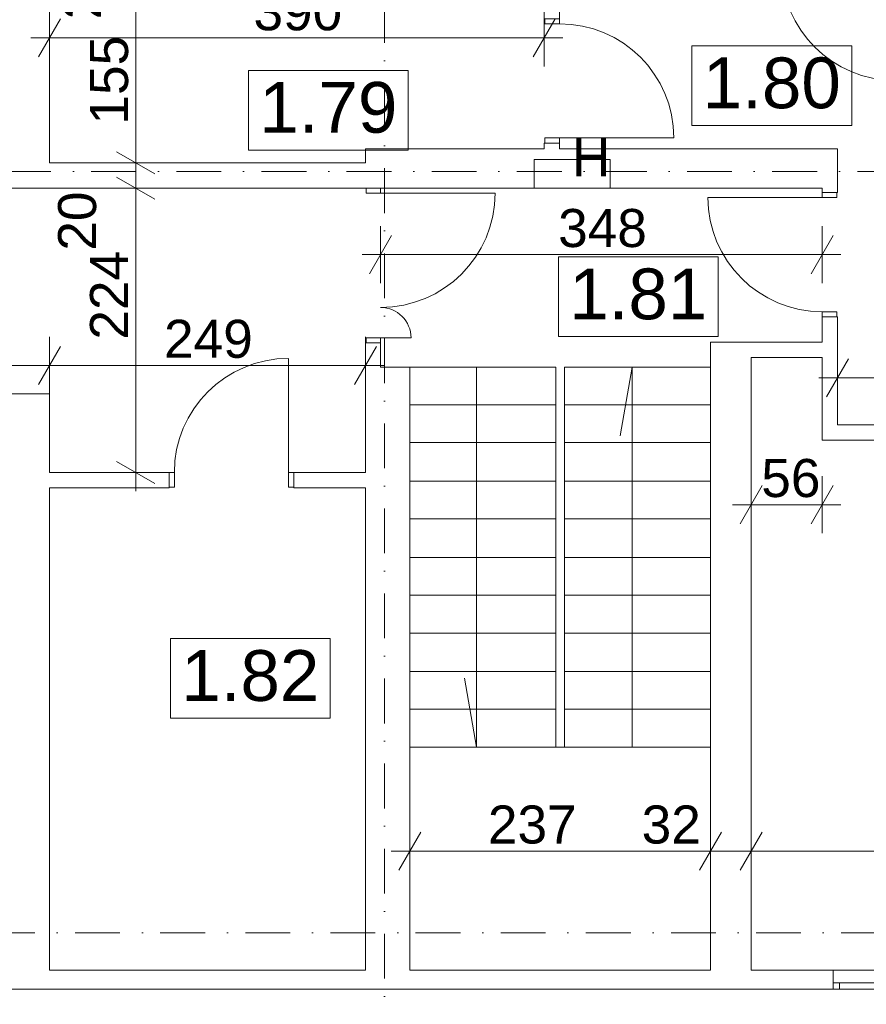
# Model space of a CAD drawing. Extents: x -283435 to 14216, y -77540 to 30522.
# Tile 20 of 177: x -215077 to -208409, y -73226 to -65465. Entities that reach past the tile are written whole.
import ezdxf

# ---------------------------------------------------------------- set-up
doc = ezdxf.new("R2010")
doc.units = 0
doc.header["$MEASUREMENT"] = 0
doc.linetypes.add('Kropki i Kreski', pattern=[670.277762, 352.777767, -176.388884, 0, -141.111112])
for name, color, linetype in [('Drzwi ArchiCAD', 7, 'Continuous'), ('Okna ArchiCADa', 7, 'Continuous'), ('WYMIARY', 7, 'Continuous'), ('ŚCIANY', 7, 'Continuous')]:
    doc.layers.add(name, color=color, linetype=linetype)
for name, color, linetype, lineweight in [('Drzwi ArchiCAD_Nr_Pióra__3', 3, 'Continuous', 18), ('Drzwi ArchiCAD_Nr_Pióra__7', 7, 'Continuous', 18), ('HYDRANTY_Nr_Pióra__1', 1, 'Continuous', 18), ('LINIE_Nr_Pióra__7', 7, 'Continuous', 18), ('Okna ArchiCADa_Nr_Pióra__23', 23, 'Continuous', 18), ('Okna ArchiCADa_Nr_Pióra__3', 3, 'Continuous', 18), ('Okna ArchiCADa_Nr_Pióra__7', 7, 'Continuous', 18), ('OPISY_Nr_Pióra__65', 65, 'Continuous', 18), ('OPISY_Nr_Pióra__86', 86, 'Continuous', 18), ('OSIE_Nr_Pióra__5', 5, 'Continuous', 18), ('OSIE_Nr_Pióra__7', 7, 'Continuous', 18), ('WYMIARY_Nr_Pióra__4', 4, 'Continuous', 18), ('WYMIARY_Nr_Pióra__5', 5, 'Continuous', 18), ('ŚCIANY_Nr_Pióra__7', 7, 'Continuous', 18)]:
    doc.layers.add(name, color=color, linetype=linetype, lineweight=lineweight)
doc.styles.add('GENERATED_STYLE_1', font='arial.ttf')
doc.styles.add('GENERATED_STYLE_2', font='txt')
doc.dimstyles.new('GENERATED_STYLE__1', dxfattribs={"dimtxt": 300, "dimasz": 228, "dimexe": 0.18, "dimexo": 0, "dimgap": 0.09, "dimtad": 1, "dimdec": 0, "dimlfac": 0.1, "dimzin": 0, "dimdsep": 46, "dimtxsty": 'GENERATED_STYLE_2', "dimblk": 'ARROWHEAD_2', "dimblk1": 'ARROWHEAD_2', "dimblk2": 'ARROWHEAD_2', "dimcen": 0.09, "dimclrd": 256, "dimclre": 256, "dimclrt": 256, "dimazin": 0, "dimtfac": 1, "dimtdec": 4, "dimtmove": 0, "dimatfit": 3, "dimfxl": 1, "dimtolj": 1, "dimtzin": 0, "dimarcsym": 0})
doc.dimstyles.new('GENERATED_STYLE__2', dxfattribs={"dimtxt": 300, "dimasz": 228, "dimexe": 0.18, "dimexo": 0, "dimgap": 0.09, "dimtad": 1, "dimtih": 1, "dimtoh": 1, "dimdec": 0, "dimlfac": 0.1, "dimzin": 0, "dimdsep": 46, "dimtxsty": 'GENERATED_STYLE_2', "dimblk": 'ARROWHEAD_2', "dimblk1": 'ARROWHEAD_2', "dimblk2": 'ARROWHEAD_2', "dimcen": 0.09, "dimclrd": 256, "dimclre": 256, "dimclrt": 256, "dimazin": 0, "dimtfac": 1, "dimtdec": 4, "dimtmove": 0, "dimatfit": 3, "dimfxl": 1, "dimtolj": 1, "dimtzin": 0, "dimarcsym": 0})
doc.dimstyles.new('GENERATED_STYLE__3', dxfattribs={"dimtxt": 300, "dimasz": 228, "dimexe": 0.18, "dimexo": 0, "dimgap": 0.09, "dimtad": 1, "dimtih": 1, "dimtoh": 1, "dimdec": 0, "dimlfac": 0.1, "dimzin": 0, "dimdsep": 46, "dimtxsty": 'GENERATED_STYLE_2', "dimblk": 'ARROWHEAD_2', "dimblk1": 'ARROWHEAD_2', "dimblk2": 'ARROWHEAD_2', "dimcen": 0.09, "dimclrd": 256, "dimclre": 256, "dimclrt": 256, "dimazin": 0, "dimtfac": 1, "dimtdec": 4, "dimtmove": 2, "dimatfit": 3, "dimfxl": 1, "dimtolj": 1, "dimtzin": 0, "dimarcsym": 0})
doc.dimstyles.new('GENERATED_STYLE__4', dxfattribs={"dimtxt": 300, "dimasz": 228, "dimexe": 0.18, "dimexo": 0, "dimgap": 0.09, "dimtad": 1, "dimdec": 0, "dimlfac": 0.1, "dimzin": 0, "dimdsep": 46, "dimtxsty": 'GENERATED_STYLE_2', "dimblk": 'ARROWHEAD_2', "dimblk1": 'ARROWHEAD_2', "dimblk2": 'ARROWHEAD_2', "dimcen": 0.09, "dimclrd": 256, "dimclre": 256, "dimclrt": 256, "dimazin": 0, "dimtfac": 1, "dimtdec": 4, "dimtmove": 2, "dimatfit": 3, "dimfxl": 1, "dimtolj": 1, "dimtzin": 0, "dimarcsym": 0})

# ---------------------------------------------------------------- blocks, each defined once
blk = doc.blocks.new('O M panel zakrzywiony 12_46')
at = {"layer": 'Okna ArchiCADa_Nr_Pióra__23', "linetype": 'Continuous'}
for p, q in [((-895, 0), (-945, 0)), ((-895, -50), (-895, 0)), ((945, 0), (895, 0)), ((895, 0), (895, -50)), ((-945, -50), (-895, -50)), ((895, -50), (945, -50))]:
    blk.add_line(p, q, dxfattribs=at)
at = {"layer": 'Okna ArchiCADa_Nr_Pióra__3', "linetype": 'Continuous'}
for p, q in [((-945, 0), (945, 0)), ((895, 0), (-895, 0)), ((-895, -50), (895, -50)), ((-945, -150), (945, -150))]:
    blk.add_line(p, q, dxfattribs=at)
at = {"layer": 'Okna ArchiCADa_Nr_Pióra__7', "linetype": 'Continuous'}
for p, q in [((-945, 0), (-945, -50)), ((945, 0), (945, -50))]:
    blk.add_line(p, q, dxfattribs=at)
blk = doc.blocks.new('Ściana_164', base_point=(-230530.3, -72955.8))
at = {"layer": 'ŚCIANY_Nr_Pióra__7', "linetype": 'Continuous'}
for p, q in [((-212354, -72955.8), (-214843.4, -72955.8)), ((-209636.3, -72955.8), (-212004, -72955.8)), ((-208670.2, -72955.8), (-209316.3, -72955.8)), ((-208670.2, -73055.8), (-208670.2, -72955.8)), ((-230730.3, -73105.8), (-208670.2, -73105.8)), ((-208670.2, -73105.8), (-208670.2, -73055.8))]:
    blk.add_line(p, q, dxfattribs=at)
at = {"layer": 'Okna ArchiCADa', "linetype": 'Continuous', "rotation": 180}
blk.add_blockref('O M panel zakrzywiony 12_46', (-207725.2, -73105.8), dxfattribs=at)
blk = doc.blocks.new('D1 Drzwi proste 12_85')
at = {"layer": 'Drzwi ArchiCAD_Nr_Pióra__3', "linetype": 'Continuous'}
for p, q in [((450, 0), (450, 900)), ((-450, 0), (-490, 0)), ((-490, 0), (-490, -115)), ((-450, -115), (-450, 0)), ((490, 0), (450, 0)), ((450, 0), (450, -115)), ((490, -115), (490, 0)), ((-490, -115), (-450, -115)), ((450, -115), (490, -115))]:
    blk.add_line(p, q, dxfattribs=at)
blk.add_arc((450, 0), 900, 90, 180, dxfattribs=at)
at = {"layer": 'Drzwi ArchiCAD_Nr_Pióra__7', "linetype": 'Continuous'}
for p, q in [((-490, 0), (-490, -115)), ((490, 0), (490, -115))]:
    blk.add_line(p, q, dxfattribs=at)
blk = doc.blocks.new('Ściana_255', base_point=(-208635.9, -66792.9))
at = {"layer": 'ŚCIANY_Nr_Pióra__7', "linetype": 'Continuous'}
for p, q in [((-208635.9, -66827.3), (-208635.9, -66482.9)), ((-208755.9, -66792.9), (-208755.9, -66827.3)), ((-208755.9, -66827.3), (-208640.9, -66827.3)), ((-208640.9, -66827.3), (-208635.9, -66827.3)), ((-208755.9, -67807.3), (-208640.9, -67807.3)), ((-208755.9, -67807.3), (-208755.9, -68007.4)), ((-208640.9, -67807.3), (-208635.9, -67807.3)), ((-208635.9, -68659.6), (-208635.9, -67807.3)), ((-208755.9, -68127.4), (-208755.9, -68779.6))]:
    blk.add_line(p, q, dxfattribs=at)
at = {"layer": 'Drzwi ArchiCAD', "linetype": 'Continuous', "rotation": 90}
blk.add_blockref('D1 Drzwi proste 12_85', (-208755.9, -67317.3), dxfattribs=at)
blk = doc.blocks.new('Ściana_256', base_point=(-208635.9, -68127.4))
at = {"layer": 'ŚCIANY_Nr_Pióra__7', "linetype": 'Continuous'}
for p, q in [((-208755.9, -68007.4), (-209636.3, -68007.4)), ((-209316.3, -68127.4), (-208755.9, -68127.4))]:
    blk.add_line(p, q, dxfattribs=at)
blk = doc.blocks.new('D1 Drzwi proste 12_86')
at = {"layer": 'Drzwi ArchiCAD_Nr_Pióra__3', "linetype": 'Continuous'}
for p, q in [((450, 0), (450, 900)), ((-450, 0), (-490, 0)), ((-490, 0), (-490, -115)), ((-450, -115), (-450, 0)), ((490, 0), (450, 0)), ((450, 0), (450, -115)), ((490, -115), (490, 0)), ((-490, -115), (-450, -115)), ((450, -115), (490, -115))]:
    blk.add_line(p, q, dxfattribs=at)
blk.add_arc((450, 0), 900, 90, 180, dxfattribs=at)
at = {"layer": 'Drzwi ArchiCAD_Nr_Pióra__7', "linetype": 'Continuous'}
for p, q in [((-490, 0), (-490, -115)), ((490, 0), (490, -115))]:
    blk.add_line(p, q, dxfattribs=at)
blk = doc.blocks.new('Ściana_258', base_point=(-214843.4, -69155))
at = {"layer": 'ŚCIANY_Nr_Pióra__7', "linetype": 'Continuous'}
for p, q in [((-213898.9, -69035), (-214843.4, -69035)), ((-213898.9, -69035), (-213898.9, -69150)), ((-212918.9, -69035), (-212918.9, -69150)), ((-212354, -69035), (-212918.9, -69035)), ((-214843.4, -69155), (-213898.9, -69155)), ((-213898.9, -69150), (-213898.9, -69155)), ((-212918.9, -69150), (-212918.9, -69155)), ((-212918.9, -69155), (-212354, -69155))]:
    blk.add_line(p, q, dxfattribs=at)
at = {"layer": 'Drzwi ArchiCAD', "linetype": 'Continuous'}
blk.add_blockref('D1 Drzwi proste 12_86', (-213408.9, -69035), dxfattribs=at)
blk = doc.blocks.new('D2 Asymetryczne 12_33')
at = {"layer": 'Drzwi ArchiCAD_Nr_Pióra__3', "linetype": 'Continuous'}
for p, q in [((570, 0), (570, 900.6)), ((-570, 0), (-570, 239.4)), ((-570, 0), (-610, 0)), ((-610, 0), (-610, -115)), ((-570, -115), (-570, 0)), ((610, 0), (570, 0)), ((570, 0), (570, -115)), ((610, -115), (610, 0)), ((-610, -115), (-570, -115)), ((570, -115), (610, -115))]:
    blk.add_line(p, q, dxfattribs=at)
for centre, radius, start, end in [((570, 0), 900.6, 90, 180), ((-570, 0), 239.4, 0, 90)]:
    blk.add_arc(centre, radius, start, end, dxfattribs=at)
at = {"layer": 'Drzwi ArchiCAD_Nr_Pióra__7', "linetype": 'Continuous'}
for p, q in [((-610, 0), (-610, -115)), ((610, 0), (610, -115))]:
    blk.add_line(p, q, dxfattribs=at)
blk = doc.blocks.new('Ściana_257', base_point=(-212354, -66792.9))
at = {"layer": 'ŚCIANY_Nr_Pióra__7', "linetype": 'Continuous'}
for p, q in [((-212349, -66792.9), (-212354, -66792.9)), ((-212234, -66792.9), (-212349, -66792.9)), ((-212349, -68012.9), (-212354, -68012.9)), ((-212354, -68012.9), (-212354, -68202.8)), ((-212234, -68012.9), (-212349, -68012.9)), ((-212234, -68202.8), (-212234, -68012.9))]:
    blk.add_line(p, q, dxfattribs=at)
at = {"layer": 'Drzwi ArchiCAD', "linetype": 'Continuous', "xscale": -1, "rotation": 270}
blk.add_blockref('D2 Asymetryczne 12_33', (-212234, -67402.9), dxfattribs=at)
blk = doc.blocks.new('Ściana_448', base_point=(-209316.3, -68127.4))
at = {"layer": 'ŚCIANY_Nr_Pióra__7', "linetype": 'Continuous'}
for p, q in [((-209636.3, -68007.4), (-209636.3, -72955.8)), ((-209316.3, -72955.8), (-209316.3, -68127.4))]:
    blk.add_line(p, q, dxfattribs=at)
blk = doc.blocks.new('Ściana_451', base_point=(-214843.4, -60663))
at = {"layer": 'ŚCIANY_Nr_Pióra__7', "linetype": 'Continuous'}
for p, q in [((-215163.4, -60813), (-215163.4, -66672.9)), ((-214843.4, -61812), (-214843.4, -60813)), ((-214843.4, -62751.2), (-214843.4, -61832)), ((-214843.4, -63890.2), (-214843.4, -62971.2)), ((-214843.4, -64825.6), (-214843.4, -63910.2)), ((-214843.4, -66592.9), (-214843.4, -65045.6))]:
    blk.add_line(p, q, dxfattribs=at)
blk = doc.blocks.new('Ściana_452', base_point=(-214843.4, -68413.5))
at = {"layer": 'ŚCIANY_Nr_Pióra__7', "linetype": 'Continuous'}
for p, q in [((-214843.4, -68413.5), (-215163.4, -68413.5)), ((-214843.4, -69035), (-214843.4, -68413.5)), ((-215163.4, -68803.5), (-215163.4, -72955.8)), ((-214843.4, -72955.8), (-214843.4, -69155))]:
    blk.add_line(p, q, dxfattribs=at)
blk = doc.blocks.new('Ściana_466', base_point=(-208635.9, -68659.6))
at = {"layer": 'ŚCIANY_Nr_Pióra__7', "linetype": 'Continuous'}
for p, q in [((-207884.8, -68659.6), (-208635.9, -68659.6)), ((-208755.9, -68779.6), (-207884.8, -68779.6))]:
    blk.add_line(p, q, dxfattribs=at)
blk = doc.blocks.new('D1 Drzwi proste 12_66')
at = {"layer": 'Drzwi ArchiCAD_Nr_Pióra__3', "linetype": 'Continuous'}
for p, q in [((450, 0), (450, 900)), ((-450, 0), (-490, 0)), ((-490, 0), (-490, -115)), ((-450, -115), (-450, 0)), ((490, 0), (450, 0)), ((450, 0), (450, -115)), ((490, -115), (490, 0)), ((-490, -115), (-450, -115)), ((450, -115), (490, -115))]:
    blk.add_line(p, q, dxfattribs=at)
blk.add_arc((450, 0), 900, 90, 180, dxfattribs=at)
at = {"layer": 'Drzwi ArchiCAD_Nr_Pióra__7', "linetype": 'Continuous'}
for p, q in [((-490, 0), (-490, -115)), ((490, 0), (490, -115))]:
    blk.add_line(p, q, dxfattribs=at)
blk = doc.blocks.new('Ściana_469', base_point=(-207730.5, -65045.6))
at = {"layer": 'ŚCIANY_Nr_Pióra__7', "linetype": 'Continuous'}
for p, q in [((-209118.6, -64925.6), (-209434.1, -64925.6)), ((-209118.6, -64930.6), (-209118.6, -64925.6)), ((-209118.6, -65045.6), (-209118.6, -64930.6)), ((-208138.6, -64930.6), (-208138.6, -64925.6)), ((-207730.5, -64925.6), (-208138.6, -64925.6)), ((-208138.6, -65045.6), (-208138.6, -64930.6)), ((-209554.1, -65045.6), (-209118.6, -65045.6)), ((-208138.6, -65045.6), (-207730.5, -65045.6))]:
    blk.add_line(p, q, dxfattribs=at)
at = {"layer": 'Drzwi ArchiCAD', "linetype": 'Continuous', "xscale": -1, "rotation": 180}
blk.add_blockref('D1 Drzwi proste 12_66', (-208628.6, -65045.6), dxfattribs=at)
blk = doc.blocks.new('D1 Drzwi proste 12_148')
at = {"layer": 'Drzwi ArchiCAD_Nr_Pióra__3', "linetype": 'Continuous'}
for p, q in [((450, 0), (450, 900)), ((-450, 0), (-490, 0)), ((-490, 0), (-490, -115)), ((-450, -115), (-450, 0)), ((490, 0), (450, 0)), ((450, 0), (450, -115)), ((490, -115), (490, 0)), ((-490, -115), (-450, -115)), ((450, -115), (490, -115))]:
    blk.add_line(p, q, dxfattribs=at)
blk.add_arc((450, 0), 900, 90, 180, dxfattribs=at)
at = {"layer": 'Drzwi ArchiCAD_Nr_Pióra__7', "linetype": 'Continuous'}
for p, q in [((-490, 0), (-490, -115)), ((490, 0), (490, -115))]:
    blk.add_line(p, q, dxfattribs=at)
blk = doc.blocks.new('Ściana_471', base_point=(-210944.9, -66792.9))
at = {"layer": 'ŚCIANY_Nr_Pióra__7', "linetype": 'Continuous'}
for p, q in [((-210944.9, -65045.6), (-210944.9, -65457.2)), ((-210824.9, -65457.2), (-210824.9, -65045.6)), ((-210939.9, -65457.2), (-210944.9, -65457.2)), ((-210824.9, -65457.2), (-210939.9, -65457.2)), ((-210939.9, -66437.2), (-210944.9, -66437.2)), ((-210944.9, -66437.2), (-210944.9, -66482.9)), ((-210824.9, -66437.2), (-210939.9, -66437.2)), ((-210824.9, -66482.9), (-210824.9, -66437.2))]:
    blk.add_line(p, q, dxfattribs=at)
at = {"layer": 'Drzwi ArchiCAD', "linetype": 'Continuous', "rotation": 270}
blk.add_blockref('D1 Drzwi proste 12_148', (-210824.9, -65947.2), dxfattribs=at)
blk = doc.blocks.new('Ściana_481', base_point=(-208635.9, -66792.9))
at = {"layer": 'ŚCIANY_Nr_Pióra__7', "linetype": 'Continuous'}
for p, q in [((-210944.9, -66482.9), (-212354, -66482.9)), ((-212354, -66482.9), (-212354, -66592.9)), ((-208635.9, -66482.9), (-210824.9, -66482.9)), ((-212234, -66792.9), (-208755.9, -66792.9))]:
    blk.add_line(p, q, dxfattribs=at)
blk = doc.blocks.new('Ściana_482', base_point=(-212354, -66792.9))
at = {"layer": 'ŚCIANY_Nr_Pióra__7', "linetype": 'Continuous'}
for p, q in [((-212354, -66592.9), (-214843.4, -66592.9)), ((-215163.4, -66792.9), (-212354, -66792.9))]:
    blk.add_line(p, q, dxfattribs=at)
blk = doc.blocks.new('Ściana_488', base_point=(-212354, -68202.8))
at = {"layer": 'ŚCIANY_Nr_Pióra__7', "linetype": 'Continuous'}
for p, q in [((-212354, -68202.8), (-212354, -69035)), ((-212004, -68202.8), (-212234, -68202.8)), ((-212004, -72955.8), (-212004, -68202.8)), ((-212354, -69155), (-212354, -72955.8))]:
    blk.add_line(p, q, dxfattribs=at)
blk = doc.blocks.new('*D2296')
at = {"layer": 'WYMIARY_Nr_Pióra__4', "linetype": 'Continuous', "transparency": 16777216}
for p, q in [((-220546.7, -68415.5), (-220546.7, -67965.5)), ((-214843.4, -68415.5), (-214843.4, -67965.5)), ((-220460.1, -68040.5), (-220633.3, -68340.5)), ((-214756.8, -68040.5), (-214930, -68340.5)), ((-220546.7, -68190.5), (-214843.4, -68190.5))]:
    blk.add_line(p, q, dxfattribs=at)
at = {"layer": 'WYMIARY_Nr_Pióra__5', "transparency": 16777216, "insert": (-218036.5, -67830.5), "char_height": 300, "attachment_point": 1, "style": 'GENERATED_STYLE_1'}
blk.add_mtext('{570}', dxfattribs=at)
blk = doc.blocks.new('ARROWHEAD_2')
at = {"linetype": 'Continuous'}
for p, q in [((-0.378, -0.655), (0.378, 0.655)), ((0, 0), (-1, 0))]:
    blk.add_line(p, q, dxfattribs=at)
blk = doc.blocks.new('*D2297')
at = {"layer": 'WYMIARY_Nr_Pióra__4', "linetype": 'Continuous', "transparency": 16777216}
for p, q in [((-214843.4, -68415.5), (-214843.4, -67965.5)), ((-212354, -68415.5), (-212354, -67965.5)), ((-214756.8, -68040.5), (-214930, -68340.5)), ((-212440.6, -68340.5), (-212267.4, -68040.5)), ((-214843.4, -68190.5), (-212354, -68190.5)), ((-212354, -68190.5), (-212207.3, -68190.5))]:
    blk.add_line(p, q, dxfattribs=at)
at = {"layer": 'WYMIARY_Nr_Pióra__5', "transparency": 16777216, "insert": (-213940.2, -67830.5), "char_height": 300, "attachment_point": 1, "style": 'GENERATED_STYLE_1'}
blk.add_mtext('{249}', dxfattribs=at)
blk = doc.blocks.new('*D2319')
at = {"layer": 'WYMIARY_Nr_Pióra__4', "linetype": 'Continuous', "transparency": 16777216}
for p, q in [((-214313.3, -66706.3), (-214013.3, -66879.5)), ((-213938.3, -66792.9), (-214388.3, -66792.9)), ((-214163.3, -69035), (-214163.3, -66792.9)), ((-214313.3, -68948.4), (-214013.3, -69121.6)), ((-213938.3, -69035), (-214388.3, -69035)), ((-214163.3, -69181.7), (-214163.3, -69035))]:
    blk.add_line(p, q, dxfattribs=at)
at = {"layer": 'WYMIARY_Nr_Pióra__5', "transparency": 16777216, "char_height": 300, "attachment_point": 1, "rotation": 90, "style": 'GENERATED_STYLE_1'}
for s, insert in [('{20}', (-214774.8, -67285.9)), ('{224}', (-214523.3, -67987.1))]:
    blk.add_mtext(s, dxfattribs=dict(at, insert=insert))
blk = doc.blocks.new('*D2320')
at = {"layer": 'WYMIARY_Nr_Pióra__4', "linetype": 'Continuous', "transparency": 16777216}
for p, q in [((-214313.3, -66506.3), (-214013.3, -66679.5)), ((-213938.3, -66592.9), (-214388.3, -66592.9)), ((-214163.3, -66792.9), (-214163.3, -66592.9)), ((-214313.3, -66706.3), (-214013.3, -66879.5)), ((-213938.3, -66792.9), (-214388.3, -66792.9))]:
    blk.add_line(p, q, dxfattribs=at)
blk = doc.blocks.new('*D2321')
at = {"layer": 'WYMIARY_Nr_Pióra__4', "linetype": 'Continuous', "transparency": 16777216}
for p, q in [((-214313.3, -64959), (-214013.3, -65132.2)), ((-213938.3, -65045.6), (-214388.3, -65045.6)), ((-214163.3, -66592.9), (-214163.3, -65045.6)), ((-214313.3, -66506.3), (-214013.3, -66679.5)), ((-213938.3, -66592.9), (-214388.3, -66592.9))]:
    blk.add_line(p, q, dxfattribs=at)
at = {"layer": 'WYMIARY_Nr_Pióra__5', "transparency": 16777216, "char_height": 300, "attachment_point": 1, "rotation": 90, "style": 'GENERATED_STYLE_1'}
for s, insert in [('{22}', (-214735.4, -65462.8)), ('{155}', (-214523.3, -66291.8))]:
    blk.add_mtext(s, dxfattribs=dict(at, insert=insert))
blk = doc.blocks.new('*D2322')
at = {"layer": 'WYMIARY_Nr_Pióra__4', "linetype": 'Continuous', "transparency": 16777216}
for p, q in [((-214313.3, -64739), (-214013.3, -64912.2)), ((-213938.3, -64825.6), (-214388.3, -64825.6)), ((-214163.3, -65045.6), (-214163.3, -64825.6)), ((-214313.3, -64959), (-214013.3, -65132.2)), ((-213938.3, -65045.6), (-214388.3, -65045.6))]:
    blk.add_line(p, q, dxfattribs=at)
blk = doc.blocks.new('*D2323')
at = {"layer": 'WYMIARY_Nr_Pióra__4', "linetype": 'Continuous', "transparency": 16777216}
for p, q in [((-214313.3, -62884.6), (-214013.3, -63057.8)), ((-213938.3, -62971.2), (-214388.3, -62971.2)), ((-214163.3, -64825.6), (-214163.3, -62971.2)), ((-214313.3, -64739), (-214013.3, -64912.2)), ((-213938.3, -64825.6), (-214388.3, -64825.6))]:
    blk.add_line(p, q, dxfattribs=at)
at = {"layer": 'WYMIARY_Nr_Pióra__5', "transparency": 16777216, "insert": (-214523.3, -64634.1), "char_height": 300, "attachment_point": 1, "rotation": 90, "style": 'GENERATED_STYLE_1'}
blk.add_mtext('{185}', dxfattribs=at)
blk = doc.blocks.new('*D2324')
at = {"layer": 'WYMIARY_Nr_Pióra__4', "linetype": 'Continuous', "transparency": 16777216}
for p, q in [((-214313.3, -62664.6), (-214013.3, -62837.8)), ((-213938.3, -62751.2), (-214388.3, -62751.2)), ((-214163.3, -62971.2), (-214163.3, -62751.2)), ((-214313.3, -62884.6), (-214013.3, -63057.8)), ((-213938.3, -62971.2), (-214388.3, -62971.2))]:
    blk.add_line(p, q, dxfattribs=at)
blk = doc.blocks.new('*D2325')
at = {"layer": 'WYMIARY_Nr_Pióra__4', "linetype": 'Continuous', "transparency": 16777216}
for p, q in [((-214163.3, -60813), (-214163.3, -60666.3)), ((-214013.3, -60899.6), (-214313.3, -60726.4)), ((-213938.3, -60813), (-214388.3, -60813)), ((-214163.3, -62751.2), (-214163.3, -60813)), ((-214313.3, -62664.6), (-214013.3, -62837.8)), ((-213938.3, -62751.2), (-214388.3, -62751.2))]:
    blk.add_line(p, q, dxfattribs=at)
at = {"layer": 'WYMIARY_Nr_Pióra__5', "transparency": 16777216, "char_height": 300, "attachment_point": 1, "rotation": 90, "style": 'GENERATED_STYLE_1'}
for s, insert in [('{194}', (-214566.1, -62094.8)), ('{22}', (-214523.3, -62664.5))]:
    blk.add_mtext(s, dxfattribs=dict(at, insert=insert))
blk = doc.blocks.new('*D2337')
at = {"layer": 'WYMIARY_Nr_Pióra__4', "linetype": 'Continuous', "transparency": 16777216}
for p, q in [((-214843.4, -65833.8), (-214843.4, -65383.8)), ((-210944.9, -65833.8), (-210944.9, -65383.8)), ((-214756.8, -65458.8), (-214930, -65758.8)), ((-211031.5, -65758.8), (-210858.3, -65458.8)), ((-214990.1, -65608.8), (-214843.4, -65608.8)), ((-214843.4, -65608.8), (-210944.9, -65608.8)), ((-210944.9, -65608.8), (-210798.2, -65608.8))]:
    blk.add_line(p, q, dxfattribs=at)
at = {"layer": 'WYMIARY_Nr_Pióra__5', "transparency": 16777216, "insert": (-213235.6, -65248.8), "char_height": 300, "attachment_point": 1, "style": 'GENERATED_STYLE_1'}
blk.add_mtext('{390}', dxfattribs=at)
blk = doc.blocks.new('*D2352')
at = {"layer": 'WYMIARY_Nr_Pióra__4', "linetype": 'Continuous', "transparency": 16777216}
for p, q in [((-212004, -72243.9), (-212004, -71793.9)), ((-209636.3, -72243.9), (-209636.3, -71793.9)), ((-211917.4, -71868.9), (-212090.6, -72168.9)), ((-209549.7, -71868.9), (-209722.9, -72168.9)), ((-212150.7, -72018.9), (-212004, -72018.9)), ((-212004, -72018.9), (-209636.3, -72018.9))]:
    blk.add_line(p, q, dxfattribs=at)
at = {"layer": 'WYMIARY_Nr_Pióra__5', "transparency": 16777216, "char_height": 300, "attachment_point": 1, "style": 'GENERATED_STYLE_1'}
for s, insert in [('{237}', (-211389.3, -71658.9)), ('{32}', (-210178.3, -71658.9))]:
    blk.add_mtext(s, dxfattribs=dict(at, insert=insert))
blk = doc.blocks.new('*D2353')
at = {"layer": 'WYMIARY_Nr_Pióra__4', "linetype": 'Continuous', "transparency": 16777216}
for p, q in [((-209636.3, -72243.9), (-209636.3, -71793.9)), ((-209316.3, -72243.9), (-209316.3, -71793.9)), ((-209549.7, -71868.9), (-209722.9, -72168.9)), ((-209229.7, -71868.9), (-209402.9, -72168.9)), ((-209636.3, -72018.9), (-209316.3, -72018.9))]:
    blk.add_line(p, q, dxfattribs=at)
blk = doc.blocks.new('*D2354')
at = {"layer": 'WYMIARY_Nr_Pióra__4', "linetype": 'Continuous', "transparency": 16777216}
for p, q in [((-209316.3, -72243.9), (-209316.3, -71793.9)), ((-205370, -72243.9), (-205370, -71793.9)), ((-209229.7, -71868.9), (-209402.9, -72168.9)), ((-205283.4, -71868.9), (-205456.6, -72168.9)), ((-209316.3, -72018.9), (-205370, -72018.9))]:
    blk.add_line(p, q, dxfattribs=at)
at = {"layer": 'WYMIARY_Nr_Pióra__5', "transparency": 16777216, "char_height": 300, "attachment_point": 1, "style": 'GENERATED_STYLE_1'}
for s, insert in [('{395}', (-207912.3, -71658.9)), ('{12}', (-205912, -71658.9))]:
    blk.add_mtext(s, dxfattribs=dict(at, insert=insert))
blk = doc.blocks.new('*D2355')
at = {"layer": 'WYMIARY_Nr_Pióra__4', "linetype": 'Continuous', "transparency": 16777216}
for p, q in [((-205370, -72243.9), (-205370, -71793.9)), ((-205250, -72243.9), (-205250, -71793.9)), ((-205283.4, -71868.9), (-205456.6, -72168.9)), ((-205163.4, -71868.9), (-205336.6, -72168.9)), ((-205370, -72018.9), (-205250, -72018.9))]:
    blk.add_line(p, q, dxfattribs=at)
blk = doc.blocks.new('*D2356')
at = {"layer": 'WYMIARY_Nr_Pióra__4', "linetype": 'Continuous', "transparency": 16777216}
for p, q in [((-205250, -72243.9), (-205250, -71793.9)), ((-200244, -72243.9), (-200244, -71793.9)), ((-205163.4, -71868.9), (-205336.6, -72168.9)), ((-200157.4, -71868.9), (-200330.6, -72168.9)), ((-205250, -72018.9), (-200244, -72018.9))]:
    blk.add_line(p, q, dxfattribs=at)
at = {"layer": 'WYMIARY_Nr_Pióra__5', "transparency": 16777216, "char_height": 300, "attachment_point": 1, "style": 'GENERATED_STYLE_1'}
for s, insert in [('{501}', (-203316.2, -71658.9)), ('{12}', (-200786.1, -71658.9))]:
    blk.add_mtext(s, dxfattribs=dict(at, insert=insert))
blk = doc.blocks.new('*D2357')
at = {"layer": 'WYMIARY_Nr_Pióra__4', "linetype": 'Continuous', "transparency": 16777216}
for p, q in [((-200244, -72243.9), (-200244, -71793.9)), ((-200124, -72243.9), (-200124, -71793.9)), ((-200157.4, -71868.9), (-200330.6, -72168.9)), ((-200037.4, -71868.9), (-200210.6, -72168.9)), ((-200244, -72018.9), (-200124, -72018.9))]:
    blk.add_line(p, q, dxfattribs=at)
blk = doc.blocks.new('*D2358')
at = {"layer": 'WYMIARY_Nr_Pióra__4', "linetype": 'Continuous', "transparency": 16777216}
for p, q in [((-200124, -72243.9), (-200124, -71793.9)), ((-199654, -72243.9), (-199654, -71793.9)), ((-200037.4, -71868.9), (-200210.6, -72168.9)), ((-199567.4, -71868.9), (-199740.6, -72168.9)), ((-200124, -72018.9), (-199654, -72018.9))]:
    blk.add_line(p, q, dxfattribs=at)
at = {"layer": 'WYMIARY_Nr_Pióra__5', "transparency": 16777216, "insert": (-200116.7, -71313.9), "char_height": 300, "attachment_point": 1, "style": 'GENERATED_STYLE_1'}
blk.add_mtext('{47}', dxfattribs=at)
blk = doc.blocks.new('*D2359')
at = {"layer": 'WYMIARY_Nr_Pióra__4', "linetype": 'Continuous', "transparency": 16777216}
for p, q in [((-199654, -72243.9), (-199654, -71793.9)), ((-197764, -72243.9), (-197764, -71793.9)), ((-199567.4, -71868.9), (-199740.6, -72168.9)), ((-197677.4, -71868.9), (-197850.6, -72168.9)), ((-199654, -72018.9), (-197764, -72018.9))]:
    blk.add_line(p, q, dxfattribs=at)
at = {"layer": 'WYMIARY_Nr_Pióra__5', "transparency": 16777216, "insert": (-199050.5, -71658.9), "char_height": 300, "attachment_point": 1, "style": 'GENERATED_STYLE_1'}
blk.add_mtext('{189}', dxfattribs=at)
blk = doc.blocks.new('*D2360')
at = {"layer": 'WYMIARY_Nr_Pióra__4', "linetype": 'Continuous', "transparency": 16777216}
for p, q in [((-197764, -72243.9), (-197764, -71793.9)), ((-196724, -72243.9), (-196724, -71793.9)), ((-197677.4, -71868.9), (-197850.6, -72168.9)), ((-196637.4, -71868.9), (-196810.6, -72168.9)), ((-197764, -72018.9), (-196724, -72018.9))]:
    blk.add_line(p, q, dxfattribs=at)
at = {"layer": 'WYMIARY_Nr_Pióra__5', "transparency": 16777216, "insert": (-197585.5, -71658.9), "char_height": 300, "attachment_point": 1, "style": 'GENERATED_STYLE_1'}
blk.add_mtext('{104}', dxfattribs=at)
blk = doc.blocks.new('*D2361')
at = {"layer": 'WYMIARY_Nr_Pióra__4', "linetype": 'Continuous', "transparency": 16777216}
for p, q in [((-196724, -72243.9), (-196724, -71793.9)), ((-194834, -72243.9), (-194834, -71793.9)), ((-196637.4, -71868.9), (-196810.6, -72168.9)), ((-194747.4, -71868.9), (-194920.6, -72168.9)), ((-196724, -72018.9), (-194834, -72018.9))]:
    blk.add_line(p, q, dxfattribs=at)
at = {"layer": 'WYMIARY_Nr_Pióra__5', "transparency": 16777216, "char_height": 300, "attachment_point": 1, "style": 'GENERATED_STYLE_1'}
for s, insert in [('{38}', (-195059.4, -71313.9)), ('{189}', (-196120.5, -71658.9))]:
    blk.add_mtext(s, dxfattribs=dict(at, insert=insert))
blk = doc.blocks.new('*D2362')
at = {"layer": 'WYMIARY_Nr_Pióra__4', "linetype": 'Continuous', "transparency": 16777216}
for p, q in [((-194834, -72243.9), (-194834, -71793.9)), ((-194454, -72243.9), (-194454, -71793.9)), ((-194747.4, -71868.9), (-194920.6, -72168.9)), ((-194367.4, -71868.9), (-194540.6, -72168.9)), ((-194834, -72018.9), (-194454, -72018.9))]:
    blk.add_line(p, q, dxfattribs=at)
blk = doc.blocks.new('*D2363')
at = {"layer": 'WYMIARY_Nr_Pióra__4', "linetype": 'Continuous', "transparency": 16777216}
for p, q in [((-194454, -72243.9), (-194454, -71793.9)), ((-194194, -72243.9), (-194194, -71793.9)), ((-194367.4, -71868.9), (-194540.6, -72168.9)), ((-194107.4, -71868.9), (-194280.6, -72168.9)), ((-194454, -72018.9), (-194194, -72018.9))]:
    blk.add_line(p, q, dxfattribs=at)
at = {"layer": 'WYMIARY_Nr_Pióra__5', "transparency": 16777216, "insert": (-194304, -71313.9), "char_height": 300, "attachment_point": 1, "style": 'GENERATED_STYLE_1'}
blk.add_mtext('{26}', dxfattribs=at)
blk = doc.blocks.new('*D2364')
at = {"layer": 'WYMIARY_Nr_Pióra__4', "linetype": 'Continuous', "transparency": 16777216}
for p, q in [((-194194, -72243.9), (-194194, -71793.9)), ((-193304, -72243.9), (-193304, -71793.9)), ((-194107.4, -71868.9), (-194280.6, -72168.9)), ((-193217.4, -71868.9), (-193390.6, -72168.9)), ((-194194, -72018.9), (-193304, -72018.9))]:
    blk.add_line(p, q, dxfattribs=at)
at = {"layer": 'WYMIARY_Nr_Pióra__5', "transparency": 16777216, "insert": (-193976.7, -71658.9), "char_height": 300, "attachment_point": 1, "style": 'GENERATED_STYLE_1'}
blk.add_mtext('{89}', dxfattribs=at)
blk = doc.blocks.new('*D2365')
at = {"layer": 'WYMIARY_Nr_Pióra__4', "linetype": 'Continuous', "transparency": 16777216}
for p, q in [((-193304, -72243.9), (-193304, -71793.9)), ((-189314, -72243.9), (-189314, -71793.9)), ((-193217.4, -71868.9), (-193390.6, -72168.9)), ((-189227.4, -71868.9), (-189400.6, -72168.9)), ((-193304, -72018.9), (-189314, -72018.9))]:
    blk.add_line(p, q, dxfattribs=at)
at = {"layer": 'WYMIARY_Nr_Pióra__5', "transparency": 16777216, "insert": (-191650.5, -71658.9), "char_height": 300, "attachment_point": 1, "style": 'GENERATED_STYLE_1'}
blk.add_mtext('{399}', dxfattribs=at)
blk = doc.blocks.new('*D2366')
at = {"layer": 'WYMIARY_Nr_Pióra__4', "linetype": 'Continuous', "transparency": 16777216}
for p, q in [((-189314, -72243.9), (-189314, -71793.9)), ((-188404, -72243.9), (-188404, -71793.9)), ((-189227.4, -71868.9), (-189400.6, -72168.9)), ((-188317.4, -71868.9), (-188490.6, -72168.9)), ((-189314, -72018.9), (-188404, -72018.9))]:
    blk.add_line(p, q, dxfattribs=at)
at = {"layer": 'WYMIARY_Nr_Pióra__5', "transparency": 16777216, "insert": (-189086.7, -71658.9), "char_height": 300, "attachment_point": 1, "style": 'GENERATED_STYLE_1'}
blk.add_mtext('{91}', dxfattribs=at)
blk = doc.blocks.new('*D2367')
at = {"layer": 'WYMIARY_Nr_Pióra__4', "linetype": 'Continuous', "transparency": 16777216}
for p, q in [((-188404, -72243.9), (-188404, -71793.9)), ((-188154, -72243.9), (-188154, -71793.9)), ((-188317.4, -71868.9), (-188490.6, -72168.9)), ((-188067.4, -71868.9), (-188240.6, -72168.9)), ((-188404, -72018.9), (-188154, -72018.9))]:
    blk.add_line(p, q, dxfattribs=at)
blk = doc.blocks.new('*D2368')
at = {"layer": 'WYMIARY_Nr_Pióra__4', "linetype": 'Continuous', "transparency": 16777216}
for p, q in [((-188154, -72243.9), (-188154, -71793.9)), ((-176404, -72243.9), (-176404, -71793.9)), ((-188067.4, -71868.9), (-188240.6, -72168.9)), ((-176490.6, -72168.9), (-176317.4, -71868.9)), ((-188154, -72018.9), (-176404, -72018.9)), ((-176404, -72018.9), (-176257.3, -72018.9))]:
    blk.add_line(p, q, dxfattribs=at)
at = {"layer": 'WYMIARY_Nr_Pióra__5', "transparency": 16777216, "char_height": 300, "attachment_point": 1, "style": 'GENERATED_STYLE_1'}
for s, insert in [('{25}', (-188067.3, -71658.9)), ('{1\xa0175}', (-182564.3, -71658.9))]:
    blk.add_mtext(s, dxfattribs=dict(at, insert=insert))
blk = doc.blocks.new('*D2369')
at = {"layer": 'WYMIARY_Nr_Pióra__4', "linetype": 'Continuous', "transparency": 16777216}
for p, q in [((-208635.9, -68513.1), (-208635.9, -68063.1)), ((-200244, -68513.1), (-200244, -68063.1)), ((-208549.3, -68138.1), (-208722.5, -68438.1)), ((-200157.4, -68138.1), (-200330.6, -68438.1)), ((-208782.6, -68288.1), (-208635.9, -68288.1)), ((-208635.9, -68288.1), (-200244, -68288.1))]:
    blk.add_line(p, q, dxfattribs=at)
at = {"layer": 'WYMIARY_Nr_Pióra__5', "transparency": 16777216, "char_height": 300, "attachment_point": 1, "style": 'GENERATED_STYLE_1'}
for s, insert in [('{839}', (-205009.1, -67928.1)), ('{12}', (-200786.1, -67928.1))]:
    blk.add_mtext(s, dxfattribs=dict(at, insert=insert))
blk = doc.blocks.new('*D2370')
at = {"layer": 'WYMIARY_Nr_Pióra__4', "linetype": 'Continuous', "transparency": 16777216}
for p, q in [((-200244, -68513.1), (-200244, -68063.1)), ((-200124, -68513.1), (-200124, -68063.1)), ((-200157.4, -68138.1), (-200330.6, -68438.1)), ((-200037.4, -68138.1), (-200210.6, -68438.1)), ((-200244, -68288.1), (-200124, -68288.1))]:
    blk.add_line(p, q, dxfattribs=at)
blk = doc.blocks.new('*D2371')
at = {"layer": 'WYMIARY_Nr_Pióra__4', "linetype": 'Continuous', "transparency": 16777216}
for p, q in [((-200124, -68513.1), (-200124, -68063.1)), ((-188404, -68513.1), (-188404, -68063.1)), ((-200037.4, -68138.1), (-200210.6, -68438.1)), ((-188490.6, -68438.1), (-188317.4, -68138.1)), ((-200124, -68288.1), (-188404, -68288.1)), ((-188404, -68288.1), (-188257.3, -68288.1))]:
    blk.add_line(p, q, dxfattribs=at)
at = {"layer": 'WYMIARY_Nr_Pióra__5', "transparency": 16777216, "insert": (-194777, -67928.1), "char_height": 300, "attachment_point": 1, "style": 'GENERATED_STYLE_1'}
blk.add_mtext('{1\xa0172}', dxfattribs=at)
blk = doc.blocks.new('*D2372')
at = {"layer": 'WYMIARY_Nr_Pióra__4', "linetype": 'Continuous', "transparency": 16777216}
for p, q in [((-212234, -67542.3), (-212234, -67092.3)), ((-208755.9, -67542.3), (-208755.9, -67092.3)), ((-212147.4, -67167.3), (-212320.6, -67467.3)), ((-208842.5, -67467.3), (-208669.3, -67167.3)), ((-212380.7, -67317.3), (-212234, -67317.3)), ((-212234, -67317.3), (-208755.9, -67317.3)), ((-208755.9, -67317.3), (-208609.2, -67317.3))]:
    blk.add_line(p, q, dxfattribs=at)
at = {"layer": 'WYMIARY_Nr_Pióra__5', "transparency": 16777216, "insert": (-210836.4, -66957.3), "char_height": 300, "attachment_point": 1, "style": 'GENERATED_STYLE_1'}
blk.add_mtext('{348}', dxfattribs=at)
blk = doc.blocks.new('*D2373')
at = {"layer": 'WYMIARY_Nr_Pióra__4', "linetype": 'Continuous', "transparency": 16777216}
for p, q in [((-209316.3, -69513), (-209316.3, -69063)), ((-208755.9, -69513), (-208755.9, -69063)), ((-209229.7, -69138), (-209402.9, -69438)), ((-208842.5, -69438), (-208669.3, -69138)), ((-209463, -69288), (-209316.3, -69288)), ((-209316.3, -69288), (-208755.9, -69288)), ((-208755.9, -69288), (-208609.2, -69288))]:
    blk.add_line(p, q, dxfattribs=at)
at = {"layer": 'WYMIARY_Nr_Pióra__5', "transparency": 16777216, "insert": (-209236.3, -68928), "char_height": 300, "attachment_point": 1, "style": 'GENERATED_STYLE_1'}
blk.add_mtext('{56}', dxfattribs=at)

msp = doc.modelspace()

# ---------------------------------------------------------------- linework, layer by layer
at = {"layer": 'HYDRANTY_Nr_Pióra__1', "linetype": 'Continuous'}
for p, q in [((-211025.8, -66792.9), (-211025.8, -66568.4)), ((-211025.8, -66568.4), (-210425.8, -66568.4)), ((-210425.8, -66568.4), (-210425.8, -66792.9)), ((-211025.8, -66792.9), (-210425.8, -66792.9))]:
    msp.add_line(p, q, dxfattribs=at)
at = {"layer": 'LINIE_Nr_Pióra__7', "linetype": 'Continuous'}
msp.add_line((-210854.1, -71198.9), (-212004, -71198.9), dxfattribs=at)
at = {"layer": 'LINIE_Nr_Pióra__7', "linetype": 'Continuous', "flags": 128}
for points in [[(-210854.1, -68202.8), (-212004, -68202.8)], [(-211478.4, -68202.8), (-211478.4, -71198.9)], [(-210854.1, -71198.9), (-210854.1, -68202.8)], [(-210786.2, -68202.8), (-209636.3, -68202.8)], [(-210786.2, -71193.5), (-210786.2, -68202.8)], [(-210253.4, -68202.8), (-210347.4, -68746.5)], [(-210253.4, -71198.9), (-210253.4, -68202.8)], [(-210854.1, -68501), (-212004, -68501)], [(-209636.3, -68501), (-210786.2, -68501)], [(-210854.1, -68798.9), (-212004, -68798.9)], [(-209636.3, -68798.9), (-210786.2, -68798.9)], [(-210854.1, -69102.2), (-212004, -69102.2)], [(-209636.3, -69102.2), (-210786.2, -69102.2)], [(-210859.5, -69400.4), (-212004, -69400.4)], [(-209636.3, -69400.4), (-210786.2, -69400.4)], [(-210854.1, -69703.6), (-212004, -69703.6)], [(-209636.3, -69703.6), (-210786.2, -69703.6)], [(-210854.1, -70001.6), (-212004, -70001.6)], [(-209636.3, -70001.6), (-210786.2, -70001.6)], [(-210854.1, -70299.5), (-212004, -70299.5)], [(-209636.3, -70299.5), (-210786.2, -70299.5)], [(-210854.1, -70602.7), (-212004, -70602.7)], [(-209636.3, -70602.7), (-210786.2, -70602.7)], [(-211478.4, -71198.9), (-211572.4, -70655.2)], [(-210854.1, -70900.9), (-212004, -70900.9)], [(-209636.3, -70900.9), (-210786.2, -70900.9)], [(-209636.3, -71198.9), (-210786.2, -71198.9)]]:
    msp.add_lwpolyline(points, dxfattribs=at)
at = {"layer": 'OPISY_Nr_Pióra__65', "linetype": 'Continuous', "flags": 128}
for points in [[(-209782.9, -65671.8), (-208524.1, -65671.8), (-208524.1, -66300.3), (-209782.9, -66300.3)], [(-213275.4, -65864.6), (-212016.5, -65864.6), (-212016.5, -66493.2), (-213275.4, -66493.2)], [(-210834.6, -67334.9), (-209575.8, -67334.9), (-209575.8, -67963.5), (-210834.6, -67963.5)], [(-213889.7, -70343.2), (-212630.8, -70343.2), (-212630.8, -70971.8), (-213889.7, -70971.8)]]:
    msp.add_lwpolyline(points, close=True, dxfattribs=at)
at = {"layer": 'OSIE_Nr_Pióra__5', "linetype": 'Kropki i Kreski'}
msp.add_line((-212204, -75704.3), (-212204, -56842.9), dxfattribs=at)
at = {"layer": 'OSIE_Nr_Pióra__7', "linetype": 'Kropki i Kreski'}
for p, q in [((-233283.4, -66663), (11369.3, -66663)), ((-210854.1, -71198.9), (-210786.2, -71198.9)), ((-230728.9, -72663), (11369.3, -72663))]:
    msp.add_line(p, q, dxfattribs=at)

# ---------------------------------------------------------------- block references
at = {"layer": 'ŚCIANY'}
for name, p in [('Ściana_451', (-214843.4, -60663)), ('Ściana_469', (-207730.5, -65045.6)), ('Ściana_471', (-210944.9, -66792.9)), ('Ściana_481', (-208635.9, -66792.9)), ('Ściana_255', (-208635.9, -66792.9)), ('Ściana_482', (-212354, -66792.9)), ('Ściana_257', (-212354, -66792.9)), ('Ściana_256', (-208635.9, -68127.4)), ('Ściana_448', (-209316.3, -68127.4)), ('Ściana_258', (-214843.4, -69155)), ('Ściana_488', (-212354, -68202.8)), ('Ściana_452', (-214843.4, -68413.5)), ('Ściana_466', (-208635.9, -68659.6)), ('Ściana_164', (-230530.3, -72955.8))]:
    msp.add_blockref(name, p, dxfattribs=at)

# ---------------------------------------------------------------- texts
at = {"layer": 'HYDRANTY_Nr_Pióra__1', "linetype": 'Continuous', "insert": (-210575.8, -66701.2), "char_height": 300, "attachment_point": 8, "style": 'GENERATED_STYLE_1'}
msp.add_mtext('{H}', dxfattribs=at)
at = {"layer": 'OPISY_Nr_Pióra__86', "linetype": 'Continuous', "char_height": 400, "attachment_point": 2, "style": 'GENERATED_STYLE_1'}
for s, insert in [('{1.80}', (-209153.5, -65763.2)), ('{1.79}', (-212645.9, -65956.1)), ('{1.81}', (-210205.2, -67426.4)), ('{1.82}', (-213260.3, -70434.7))]:
    msp.add_mtext(s, dxfattribs=dict(at, insert=insert))

# ---------------------------------------------------------------- dimensions: what is measured, and where the dimension line sits
at = {"layer": 'WYMIARY', "linetype": 'Continuous'}
for p1, p2, dimstyle, picture, middle in [((-213072, -62751.2), (-214843.4, -60813), 'GENERATED_STYLE__4', '*D2325', (-214416.1, -61757.4)), ((-214843.4, -62971.2), (-213072, -62751.2), 'GENERATED_STYLE__1', '*D2324', (-214373.3, -62439.6)), ((-214843.4, -64825.6), (-214843.4, -62971.2), 'GENERATED_STYLE__4', '*D2323', (-214373.3, -64296.7)), ((-214843.4, -65045.6), (-214843.4, -64825.6), 'GENERATED_STYLE__4', '*D2322', (-214585.4, -65237.8)), ((-214843.4, -66592.9), (-214843.4, -65045.6), 'GENERATED_STYLE__4', '*D2321', (-214373.3, -65954.4)), ((-212354, -66792.9), (-214843.4, -66592.9), 'GENERATED_STYLE__4', '*D2320', (-214624.8, -67061)), ((-212354, -69035), (-212354, -66792.9), 'GENERATED_STYLE__4', '*D2319', (-214373.3, -67649.7))]:
    dim = msp.add_linear_dim(base=(-214163.3, -69035), p1=p1, p2=p2, angle=90, dimstyle=dimstyle, dxfattribs=at)
    dim.commit()
    dim.dimension.update_dxf_attribs({"geometry": picture, "text_midpoint": middle})
for base, p1, p2, dimstyle, picture, middle in [((-208635.9, -68288.1), (-200124, -68659.6), (-188404, -63959.1), 'GENERATED_STYLE__2', '*D2371', (-194262.7, -68078.1)), ((-214843.4, -65608.8), (-214843.4, -65045.6), (-210944.9, -65045.6), 'GENERATED_STYLE__2', '*D2337', (-212898.3, -65398.8)), ((-212234, -67317.3), (-212234, -66792.9), (-208755.9, -68007.4), 'GENERATED_STYLE__2', '*D2372', (-210499.1, -67107.3)), ((-220666.7, -68190.5), (-220546.7, -67798.2), (-214843.4, -68413.5), 'GENERATED_STYLE__2', '*D2296', (-217699.2, -67980.5)), ((-220666.7, -68190.5), (-214843.4, -68413.5), (-212354, -69035), 'GENERATED_STYLE__2', '*D2297', (-213602.8, -67980.5)), ((-208635.9, -68288.1), (-208635.9, -68659.6), (-200244, -68659.6), 'GENERATED_STYLE__2', '*D2369', (-204671.7, -68078.1)), ((-208635.9, -68288.1), (-200244, -68659.6), (-200124, -68659.6), 'GENERATED_STYLE__2', '*D2370', (-200561.1, -68078.1)), ((-209316.3, -69288), (-209316.3, -68127.4), (-208755.9, -68127.4), 'GENERATED_STYLE__3', '*D2373', (-209011.4, -69078)), ((-212004, -72018.9), (-196724, -72875.8), (-194834, -72875.8), 'GENERATED_STYLE__2', '*D2361', (-195783.2, -71808.9)), ((-212004, -72018.9), (-194454, -72473), (-194194, -72473), 'GENERATED_STYLE__2', '*D2363', (-194079.1, -71463.9)), ((-212004, -72018.9), (-200124, -72875.8), (-199654, -72875.8), 'GENERATED_STYLE__2', '*D2358', (-199891.8, -71463.9)), ((-212004, -72018.9), (-194834, -72875.8), (-194454, -72473), 'GENERATED_STYLE__2', '*D2362', (-194834.4, -71463.9)), ((-212004, -72018.9), (-212004, -72955.8), (-209636.3, -72955.8), 'GENERATED_STYLE__2', '*D2352', (-211052, -71808.9)), ((-212004, -72018.9), (-209316.3, -72955.8), (-205370, -72955.8), 'GENERATED_STYLE__2', '*D2354', (-207574.9, -71808.9)), ((-212004, -72018.9), (-205250, -72955.8), (-200244, -73105.8), 'GENERATED_STYLE__2', '*D2356', (-202978.8, -71808.9)), ((-212004, -72018.9), (-199654, -72875.8), (-197764, -72875.8), 'GENERATED_STYLE__2', '*D2359', (-198713.2, -71808.9)), ((-212004, -72018.9), (-197764, -72875.8), (-196724, -72875.8), 'GENERATED_STYLE__2', '*D2360', (-197248.2, -71808.9)), ((-212004, -72018.9), (-194194, -72473), (-193304, -72875.8), 'GENERATED_STYLE__2', '*D2364', (-193751.8, -71808.9)), ((-212004, -72018.9), (-193304, -72875.8), (-189314, -72875.8), 'GENERATED_STYLE__2', '*D2365', (-191313.2, -71808.9)), ((-212004, -72018.9), (-189314, -72875.8), (-188404, -73105.8), 'GENERATED_STYLE__2', '*D2366', (-188861.8, -71808.9)), ((-212004, -72018.9), (-188154, -72875.8), (-176404, -72955.8), 'GENERATED_STYLE__2', '*D2368', (-182050, -71808.9)), ((-212004, -72018.9), (-209636.3, -72955.8), (-209316.3, -72955.8), 'GENERATED_STYLE__2', '*D2353', (-209953.4, -71808.9)), ((-212004, -72018.9), (-205370, -72955.8), (-205250, -72955.8), 'GENERATED_STYLE__2', '*D2355', (-205687.1, -71808.9)), ((-212004, -72018.9), (-200244, -73105.8), (-200124, -72875.8), 'GENERATED_STYLE__2', '*D2357', (-200561.1, -71808.9)), ((-212004, -72018.9), (-188404, -73105.8), (-188154, -72875.8), 'GENERATED_STYLE__2', '*D2367', (-187842.4, -71808.9))]:
    dim = msp.add_linear_dim(base=base, p1=p1, p2=p2, dimstyle=dimstyle, dxfattribs=at)
    dim.commit()
    dim.dimension.update_dxf_attribs({"geometry": picture, "text_midpoint": middle})

doc.saveas('drawing.dxf')
